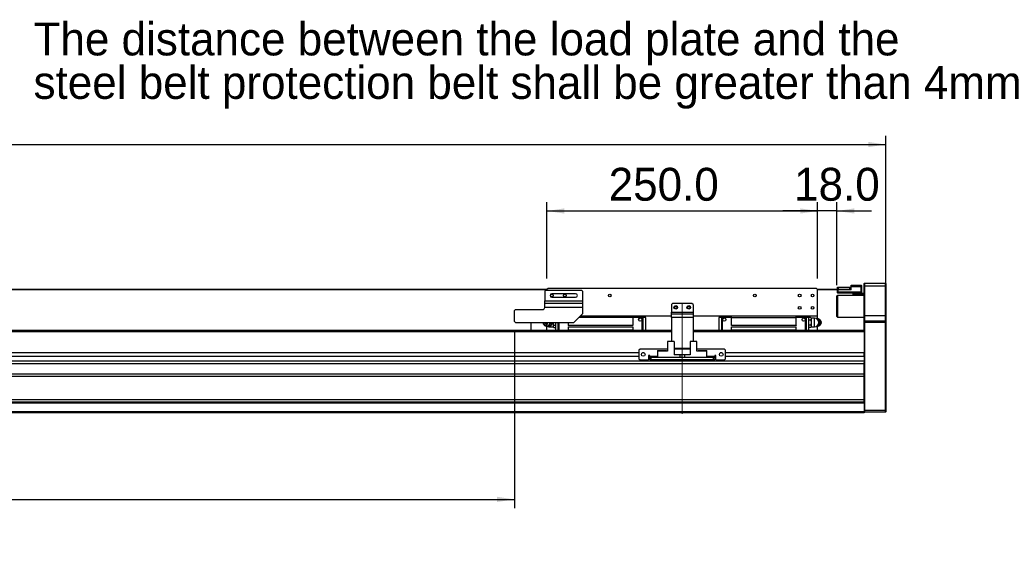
# Model space of a CAD drawing. Header units: millimetres. Extents: x 40 to 3320, y 40 to 2336.
# Tile 8 of 11: x 1661 to 2571, y 1042 to 1537. Entities that reach past the tile are written whole.
import ezdxf

# ---------------------------------------------------------------- set-up
doc = ezdxf.new("R2010")
doc.units = ezdxf.units.MM
doc.header["$LTSCALE"] = 8
doc.linetypes.add('CENTERX2', pattern=[20.32, 12.7, -2.54, 2.54, -2.54])
doc.layers.add('DIMNS', color=7, linetype='Continuous')
doc.styles.add('SLDTEXTSTYLE7', font='txt')
doc.dimstyles.new('SLDDIMSTYLE0', dxfattribs={"dimtxt": 30.4, "dimasz": 16, "dimexe": 0, "dimexo": 0.0625, "dimgap": 7.6, "dimtad": 2, "dimdec": 1, "dimrnd": 1e-09, "dimzin": 4, "dimdsep": 46, "dimtxsty": 'SLDTEXTSTYLE7', "dimsah": 1, "dimcen": 0.09, "dimadec": 0, "dimazin": 1, "dimtfac": 1, "dimtdec": 1, "dimtmove": 0, "dimatfit": 0, "dimfxl": 0, "dimfrac": 2, "dimtolj": 1, "dimtzin": 12, "dimarcsym": 0})
doc.dimstyles.new('SLDDIMSTYLE1', dxfattribs={"dimtxt": 30.4, "dimasz": 16, "dimexe": 0, "dimexo": 0.0625, "dimgap": 7.6, "dimtad": 2, "dimdec": 1, "dimrnd": 1e-09, "dimzin": 4, "dimdsep": 46, "dimtxsty": 'SLDTEXTSTYLE7', "dimsah": 1, "dimcen": 0.09, "dimadec": 0, "dimazin": 1, "dimtfac": 1, "dimtdec": 1, "dimtofl": 0, "dimtmove": 0, "dimatfit": 3, "dimfxl": 0, "dimfrac": 2, "dimtolj": 1, "dimtzin": 12, "dimarcsym": 0})

# ---------------------------------------------------------------- blocks, each defined once
blk = doc.blocks.new('SW_NOTE_4')
at = {"layer": 'DIMNS', "color": 0, "char_height": 30.4, "attachment_point": 1, "style": 'SLDTEXTSTYLE7'}
for s, insert in [('The distance between the load plate and the ', (-929.27, 55.65)), ('steel belt protection belt shall be greater than 4mm', (-929.27, 15.45))]:
    blk.add_mtext(s, dxfattribs=dict(at, insert=insert))
blk = doc.blocks.new('_D_7')
at = {"layer": 'DIMNS'}
for p, q in [((2148.57, 1297.27), (2148.57, 1367.7)), ((2398.57, 1297.27), (2398.57, 1367.7)), ((2148.57, 1359.7), (2398.57, 1359.7))]:
    blk.add_line(p, q, dxfattribs=at)
for points in [[(2148.57, 1359.7), (2164.57, 1357.3), (2164.57, 1362.1)], [(2398.57, 1359.7), (2382.57, 1362.1), (2382.57, 1357.3)]]:
    blk.add_solid(points, dxfattribs=at)
at = {"layer": 'DIMNS', "insert": (2205.64, 1399.59), "char_height": 30.4, "attachment_point": 1, "style": 'SLDTEXTSTYLE7'}
blk.add_mtext('250.0', dxfattribs=at)
blk = doc.blocks.new('_D_8')
at = {"layer": 'DIMNS'}
for p, q in [((225.57, 1266.77), (225.57, 1429.11)), ((2461.57, 1266.77), (2461.57, 1429.11)), ((225.57, 1421.11), (2461.57, 1421.11))]:
    blk.add_line(p, q, dxfattribs=at)
for points in [[(225.57, 1421.11), (241.57, 1418.71), (241.57, 1423.51)], [(2461.57, 1421.11), (2445.57, 1423.51), (2445.57, 1418.71)]]:
    blk.add_solid(points, dxfattribs=at)
at = {"layer": 'DIMNS', "insert": (1263.56, 1460.99), "char_height": 30.4, "attachment_point": 1, "style": 'SLDTEXTSTYLE7'}
blk.add_mtext('2236.0', dxfattribs=at)
blk = doc.blocks.new('_D_9')
at = {"layer": 'DIMNS'}
for p, q in [((2398.57, 1297.27), (2398.57, 1367.7)), ((2416.57, 1291.27), (2416.57, 1367.7)), ((2398.57, 1359.7), (2366.57, 1359.7)), ((2416.57, 1359.7), (2398.57, 1359.7)), ((2416.57, 1359.7), (2448.57, 1359.7))]:
    blk.add_line(p, q, dxfattribs=at)
for points in [[(2398.57, 1359.7), (2382.57, 1362.1), (2382.57, 1357.3)], [(2416.57, 1359.7), (2432.57, 1357.3), (2432.57, 1362.1)]]:
    blk.add_solid(points, dxfattribs=at)
at = {"layer": 'DIMNS', "insert": (2376.94, 1399.59), "char_height": 30.4, "attachment_point": 1, "style": 'SLDTEXTSTYLE7'}
blk.add_mtext('18.0', dxfattribs=at)
blk = doc.blocks.new('_D_12')
at = {"layer": 'DIMNS'}
for p, q in [((538.57, 1250.95), (538.57, 1085.11)), ((2118.57, 1247.45), (2118.57, 1085.11)), ((538.57, 1093.11), (2118.57, 1093.11))]:
    blk.add_line(p, q, dxfattribs=at)
for points in [[(538.57, 1093.11), (554.57, 1090.71), (554.57, 1095.51)], [(2118.57, 1093.11), (2102.57, 1095.51), (2102.57, 1090.71)]]:
    blk.add_solid(points, dxfattribs=at)
at = {"layer": 'DIMNS', "char_height": 30.4, "attachment_point": 1, "style": 'SLDTEXTSTYLE7'}
for s, insert in [('Stroke T=', (1201.84, 1132.99)), ('1580.0', (1377.44, 1132.99))]:
    blk.add_mtext(s, dxfattribs=dict(at, insert=insert))

msp = doc.modelspace()

# ---------------------------------------------------------------- linework, layer by layer
at = {"color": 7, "linetype": 'Continuous', "lineweight": 25}
for p, q in [((2441.8708047, 1293.1056386), (2441.5708741, 1292.805641)), ((2441.5708741, 1290.10564), (2441.5708741, 1292.805641)), ((2441.8708047, 1293.1056386), (2441.8708047, 1290.10564)), ((2441.8708047, 1293.1056386), (2461.2708053, 1293.1056386)), ((2461.2708053, 1290.10564), (2461.2708053, 1293.1056386)), ((2461.2708053, 1293.1056386), (2461.5708551, 1292.805641)), ((2461.5708551, 1292.805641), (2461.5708551, 1290.10564)), ((538.370814, 1287.3056448), (2148.7708053, 1287.3056448)), ((538.5708174, 1287.1056414), (2148.5707721, 1287.1056414)), ((2147.5708446, 1286.6056404), (2146.5707978, 1285.6056383)), ((2146.5707978, 1285.6056383), (2146.5707978, 1276.6056424)), ((2147.5708446, 1286.6056404), (2180.5708369, 1286.6056404)), ((2149.5708188, 1288.1056434), (2148.5707721, 1287.1056414)), ((2148.5707721, 1286.6056404), (2148.5707721, 1287.1056414)), ((2397.5708446, 1288.1056434), (2149.5708188, 1288.1056434)), ((2175.070878, 1283.2056424), (2153.0708036, 1283.2056424)), ((2181.5708837, 1285.6056383), (2180.5708369, 1286.6056404)), ((2181.5708837, 1285.6056383), (2181.5708837, 1276.6056424)), ((2398.5707721, 1287.1056414), (2397.5708446, 1288.1056434)), ((2398.3708581, 1287.3056448), (2417.0708617, 1287.3056448)), ((2398.5707721, 1287.1056414), (2417.3707923, 1287.1056414)), ((2398.5707721, 1262.6056401), (2398.5707721, 1287.1056414)), ((2417.0708617, 1287.3056448), (2417.0708617, 1289.3056414)), ((2417.0708617, 1289.3056414), (2417.5708255, 1289.3056414)), ((2417.5708255, 1287.3056448), (2417.0708617, 1287.3056448)), ((2417.0708617, 1286.8056437), (2417.3707923, 1287.1056414)), ((2417.0708617, 1286.8056437), (2417.3707923, 1286.8056437)), ((2417.0708617, 1285.1056448), (2417.0708617, 1286.8056437)), ((2417.0708617, 1285.1056448), (2417.3707923, 1285.1056448)), ((2417.0708617, 1283.9056394), (2417.0708617, 1285.1056448)), ((2417.0708617, 1283.9056394), (2417.3707923, 1283.6056417)), ((2417.3707923, 1286.8056437), (2417.3707923, 1287.1056414)), ((2417.3707923, 1287.1056414), (2429.5707902, 1287.1056414)), ((2417.3707923, 1286.8056437), (2417.3707923, 1285.1056448)), ((2429.5707902, 1286.8056437), (2417.3707923, 1286.8056437)), ((2417.3707923, 1285.1056448), (2438.7707671, 1285.1056448)), ((2417.3707923, 1285.1056448), (2417.3707923, 1283.6056417)), ((2438.7707671, 1283.6056417), (2417.3707923, 1283.6056417)), ((2417.5708255, 1289.3056414), (2417.5708255, 1287.3056448)), ((2417.5708255, 1289.3056414), (2428.5708627, 1289.3056414)), ((2417.5708255, 1287.3056448), (2428.5708627, 1287.3056448)), ((2428.5708627, 1287.3056448), (2428.5708627, 1289.3056414)), ((2428.5708627, 1289.3056414), (2429.0708265, 1289.3056414)), ((2429.0708265, 1287.3056448), (2428.5708627, 1287.3056448)), ((2429.0708265, 1289.3056414), (2429.0708265, 1287.3056448)), ((2429.0708265, 1287.1056414), (2429.0708265, 1287.3056448)), ((2429.5707902, 1291.105642), (2438.7707671, 1291.105642)), ((2429.5707902, 1289.605639), (2429.5707902, 1291.105642)), ((2429.5707902, 1286.8056437), (2429.5707902, 1289.605639)), ((2438.7707671, 1289.605639), (2429.5707902, 1289.605639)), ((2431.5708837, 1282.6056397), (2431.5708837, 1283.6056417)), ((2438.7707671, 1289.605639), (2438.7707671, 1291.105642)), ((2439.0708169, 1290.8056444), (2438.7707671, 1291.105642)), ((2438.7707671, 1285.1056448), (2438.7707671, 1289.605639)), ((2439.0708169, 1289.605639), (2438.7707671, 1289.605639)), ((2438.7707671, 1283.6056417), (2438.7707671, 1285.1056448)), ((2438.7707671, 1285.1056448), (2439.0708169, 1285.1056448)), ((2438.7707671, 1283.6056417), (2439.0708169, 1283.9056394)), ((2438.7707671, 1283.6056417), (2441.5708741, 1283.6056417)), ((2439.0708169, 1290.8056444), (2439.0708169, 1289.605639)), ((2439.0708169, 1289.605639), (2439.0708169, 1285.1056448)), ((2439.0708169, 1285.1056448), (2439.0708169, 1283.9056394)), ((2441.8708047, 1290.10564), (2441.5708741, 1290.10564)), ((2441.5708741, 1263.1056412), (2441.5708741, 1290.10564)), ((2441.8708047, 1290.10564), (2441.8708047, 1263.1056412)), ((2461.2708053, 1290.10564), (2441.8708047, 1290.10564)), ((2461.2708053, 1263.1056412), (2461.2708053, 1290.10564)), ((2461.2708053, 1290.10564), (2461.5708551, 1290.10564)), ((2461.5708551, 1290.10564), (2461.5708551, 1263.1056412)), ((2146.5707978, 1276.6056424), (2181.5708837, 1276.6056424)), ((2146.5707978, 1274.6125972), (2146.5707978, 1276.6056424)), ((2146.5707978, 1274.6125972), (2181.5708837, 1274.6125972)), ((2146.5707978, 1270.6265143), (2146.5707978, 1274.6125972)), ((2153.0708036, 1280.0056404), (2175.070878, 1280.0056404)), ((2181.5708837, 1276.6056424), (2181.5708837, 1274.6125972)), ((2181.5708837, 1274.6125972), (2181.5708837, 1270.6265143)), ((2264.5708284, 1274.1056448), (2263.5707816, 1273.1056428)), ((2282.570835, 1274.1056448), (2264.5708284, 1274.1056448)), ((2283.5708818, 1273.1056428), (2282.570835, 1274.1056448)), ((2417.0708617, 1281.6056451), (2416.5707788, 1281.1056441)), ((2416.5707788, 1273.9860183), (2416.5707788, 1281.1056441)), ((2416.5707788, 1262.1056429), (2416.5707788, 1273.9860183)), ((2441.5708741, 1281.6056451), (2417.0708617, 1281.6056451)), ((2417.0708617, 1281.6056451), (2417.0708617, 1274.1112998)), ((2417.0708617, 1274.1112998), (2417.0708617, 1261.6056418)), ((2441.5708741, 1282.6056397), (2431.5708837, 1282.6056397)), ((2431.5708837, 1281.6056451), (2431.5708837, 1282.6056397)), ((2119.5708474, 1268.6056411), (2118.5708007, 1267.6056391)), ((2118.5708007, 1257.6056412), (2118.5708007, 1267.6056391)), ((2119.5708474, 1268.6056411), (2144.5708236, 1268.6056411)), ((2146.5707978, 1270.6265143), (2146.5707978, 1270.6056452)), ((2181.5708837, 1270.6265143), (2146.5707978, 1270.6265143)), ((2173.5708675, 1256.6056429), (2181.5708837, 1264.6056405)), ((2181.5708837, 1270.6265143), (2181.5708837, 1264.6056405)), ((2263.5707816, 1273.1056428), (2263.5707816, 1266.1056398)), ((2263.5707816, 1266.1056398), (2283.5708818, 1266.1056398)), ((2263.5707816, 1264.6056405), (2263.5707816, 1266.1056398)), ((2263.5707816, 1264.6056405), (2283.5708818, 1264.6056405)), ((2263.5707816, 1261.1056408), (2263.5707816, 1264.6056405)), ((2283.5708818, 1273.1056428), (2283.5708818, 1266.1056398)), ((2283.5708818, 1266.1056398), (2283.5708818, 1264.6056405)), ((2283.5708818, 1264.6056405), (2283.5708818, 1261.1056408)), ((2118.5708007, 1257.6056412), (2119.5708474, 1256.6056429)), ((2119.5708474, 1256.6056429), (2173.5708675, 1256.6056429)), ((2133.5707864, 1256.6056429), (2133.5707864, 1249.1056426)), ((2154.5708141, 1255.6185229), (2154.5708141, 1256.6056429)), ((2155.0695857, 1254.2962386), (2154.5708141, 1255.6185229)), ((2154.5708141, 1253.6351001), (2154.5708141, 1255.6185229)), ((2156.5707883, 1256.6056429), (2156.5707883, 1249.1056426)), ((2159.0708455, 1249.1056426), (2159.0708455, 1256.6056429)), ((2159.5708093, 1256.6056429), (2159.5708093, 1249.1056426)), ((2168.1708059, 1256.6056429), (2168.1708059, 1254.2056432)), ((2227.9708347, 1261.2956418), (2178.2607993, 1261.2956418)), ((2263.5707816, 1262.6056401), (2179.5707902, 1262.6056401)), ((2227.9708347, 1262.6056401), (2227.9708347, 1261.2956418)), ((2236.5708312, 1262.2056408), (2227.9708347, 1262.2056408)), ((2227.9708347, 1261.2956418), (2227.9708347, 1254.2056432)), ((2236.5708312, 1261.2056425), (2227.9708347, 1261.2056425)), ((2237.070795, 1261.7056398), (2236.5708312, 1262.2056408)), ((2236.5708312, 1261.2056425), (2237.070795, 1261.7056398)), ((2236.5708312, 1249.1056426), (2236.5708312, 1261.2056425)), ((2237.070795, 1262.2056408), (2237.070795, 1261.7056398)), ((2237.070795, 1262.2056408), (2239.5708522, 1262.2056408)), ((2237.070795, 1261.7056398), (2237.070795, 1261.2056425)), ((2237.070795, 1261.2056425), (2237.070795, 1249.1056426)), ((2239.5708522, 1261.2056425), (2237.070795, 1261.2056425)), ((2239.5708522, 1261.2056425), (2239.5708522, 1262.2056408)), ((2239.5708522, 1261.2056425), (2239.5708522, 1249.1056426)), ((2283.5708818, 1261.1056408), (2263.5707816, 1261.1056408)), ((2263.5707816, 1261.1056408), (2263.5707816, 1239.005643)), ((2398.5707721, 1262.6056401), (2283.5708818, 1262.6056401)), ((2283.5708818, 1261.1056408), (2283.5708818, 1239.005643)), ((2307.5708112, 1262.2056408), (2310.0708684, 1262.2056408)), ((2307.5708112, 1262.2056408), (2307.5708112, 1261.2056425)), ((2310.0708684, 1261.2056425), (2307.5708112, 1261.2056425)), ((2307.5708112, 1249.1056426), (2307.5708112, 1261.2056425)), ((2310.0708684, 1261.7056398), (2310.0708684, 1262.2056408)), ((2310.5708322, 1262.2056408), (2310.0708684, 1261.7056398)), ((2310.0708684, 1261.2056425), (2310.0708684, 1261.7056398)), ((2310.0708684, 1261.7056398), (2310.5708322, 1261.2056425)), ((2310.0708684, 1249.1056426), (2310.0708684, 1261.2056425)), ((2319.1708287, 1262.2056408), (2310.5708322, 1262.2056408)), ((2310.5708322, 1261.2056425), (2310.5708322, 1249.1056426)), ((2319.1708287, 1261.2056425), (2310.5708322, 1261.2056425)), ((2319.1708287, 1261.2956418), (2319.1708287, 1262.6056401)), ((2319.1708287, 1261.2956418), (2378.9708575, 1261.2956418)), ((2319.1708287, 1254.2056432), (2319.1708287, 1261.2956418)), ((2378.9708575, 1261.2956418), (2378.9708575, 1262.6056401)), ((2387.5708541, 1262.2056408), (2378.9708575, 1262.2056408)), ((2378.9708575, 1254.2056432), (2378.9708575, 1261.2956418)), ((2387.5708541, 1261.2056425), (2378.9708575, 1261.2056425)), ((2388.0708179, 1261.7056398), (2387.5708541, 1262.2056408)), ((2387.5708541, 1261.2056425), (2388.0708179, 1261.7056398)), ((2387.5708541, 1249.1056426), (2387.5708541, 1261.2056425)), ((2388.0708179, 1262.2056408), (2388.0708179, 1261.7056398)), ((2388.0708179, 1262.2056408), (2390.5708751, 1262.2056408)), ((2388.0708179, 1261.7056398), (2388.0708179, 1261.2056425)), ((2390.5708751, 1261.2056425), (2388.0708179, 1261.2056425)), ((2388.0708179, 1261.2056425), (2388.0708179, 1249.1056426)), ((2390.5708751, 1261.2056425), (2390.5708751, 1262.2056408)), ((2392.0720777, 1261.2244441), (2390.5708751, 1261.2244441)), ((2390.5708751, 1249.1056426), (2390.5708751, 1261.2056425)), ((2392.0720777, 1258.9150435), (2390.5708751, 1258.9150435)), ((2392.5708493, 1260.7256426), (2392.0720777, 1261.2244441)), ((2392.0720777, 1261.2244441), (2392.5708493, 1260.5633019)), ((2392.5708493, 1259.5761856), (2392.0720777, 1258.9150435)), ((2392.0720777, 1258.9150435), (2392.5708493, 1257.5927591)), ((2392.5708493, 1255.6185229), (2392.0720777, 1254.2962386)), ((2392.5708493, 1260.5633019), (2392.5708493, 1260.7256426)), ((2395.8708009, 1260.6056398), (2392.5708493, 1260.6056398)), ((2392.5708493, 1260.5633019), (2392.5708493, 1260.0697419)), ((2392.5708493, 1260.0697419), (2392.5708493, 1259.5761856)), ((2392.5708493, 1259.5761856), (2392.5708493, 1257.5927591)), ((2392.5708493, 1257.5927591), (2392.5708493, 1256.6056429)), ((2392.5708493, 1256.6056429), (2392.5708493, 1255.6185229)), ((2392.5708493, 1255.6185229), (2392.5708493, 1253.6351001)), ((2399.0551194, 1260.1056425), (2397.6739606, 1260.1056425)), ((2398.5707721, 1260.1056425), (2398.5707721, 1262.6056401)), ((2399.4640073, 1260.1056425), (2399.0551194, 1260.1056425)), ((2401.3261756, 1256.6056429), (2400.9401759, 1256.6056429)), ((2401.7307719, 1258.0463058), (2401.3739785, 1258.5670045)), ((2416.5707788, 1262.1056429), (2417.0708617, 1261.6056418)), ((2417.0708617, 1261.6056418), (2441.5708741, 1261.6056418)), ((2441.8708047, 1263.1056412), (2441.5708741, 1263.1056412)), ((2441.5708741, 1257.8056409), (2441.5708741, 1263.1056412)), ((2441.8708047, 1258.1056422), (2441.5708741, 1257.8056409)), ((2441.5708741, 1256.6056429), (2441.5708741, 1257.8056409)), ((2441.5708741, 1248.8197862), (2441.5708741, 1256.6056429)), ((2441.8708047, 1256.6056429), (2441.5708741, 1256.6056429)), ((2441.8708047, 1263.1056412), (2441.8708047, 1258.1056422)), ((2441.8708047, 1263.1056412), (2461.2708053, 1263.1056412)), ((2441.8708047, 1258.1056422), (2441.8708047, 1256.6056429)), ((2441.8708047, 1258.1056422), (2461.2708053, 1258.1056422)), ((2441.8708047, 1256.6056429), (2441.8708047, 1175.6056408)), ((2461.2708053, 1256.6056429), (2441.8708047, 1256.6056429)), ((2461.2708053, 1258.1056422), (2461.2708053, 1263.1056412)), ((2461.5708551, 1263.1056412), (2461.2708053, 1263.1056412)), ((2461.2708053, 1256.6056429), (2461.2708053, 1258.1056422)), ((2461.5708551, 1257.8056409), (2461.2708053, 1258.1056422)), ((2461.2708053, 1175.6056408), (2461.2708053, 1256.6056429)), ((2461.5708551, 1256.6056429), (2461.2708053, 1256.6056429)), ((2461.5708551, 1263.1056412), (2461.5708551, 1257.8056409)), ((2461.5708551, 1257.8056409), (2461.5708551, 1256.6056429)), ((2461.5708551, 1256.6056429), (2461.5708551, 1175.7299053)), ((2263.5707816, 1249.1056426), (423.5708377, 1249.1056426)), ((2145.4108915, 1255.16498), (2145.7676849, 1254.6442775)), ((2148.5707721, 1249.1056426), (2148.5707721, 1253.1056432)), ((2151.2708625, 1252.6056422), (2154.5708141, 1252.6056422)), ((2151.4012775, 1253.1056432), (2151.8567762, 1253.1056432)), ((2154.5708141, 1253.6351001), (2155.0695857, 1254.2962386)), ((2154.5708141, 1253.1415401), (2154.5708141, 1253.6351001)), ((2154.5708141, 1252.6479802), (2154.5708141, 1253.1415401)), ((2155.0695857, 1251.986838), (2154.5708141, 1252.6479802)), ((2154.5708141, 1252.4856432), (2154.5708141, 1252.6479802)), ((2154.5708141, 1252.4856432), (2155.0695857, 1251.986838)), ((2155.0695857, 1254.2962386), (2156.5707883, 1254.2962386)), ((2155.0695857, 1251.986838), (2156.5707883, 1251.986838)), ((2168.1708059, 1254.2056432), (2168.1708059, 1253.7056422)), ((2168.1708059, 1254.2056432), (2227.9708347, 1254.2056432)), ((2227.9708347, 1253.7056422), (2168.1708059, 1253.7056422)), ((2168.1708059, 1252.5056405), (2168.1708059, 1249.6756418)), ((2168.1708059, 1252.5056405), (2227.9708347, 1252.5056405)), ((2227.9708347, 1249.6756418), (2168.1708059, 1249.6756418)), ((2168.1708059, 1249.6756418), (2168.1708059, 1249.1056426)), ((2227.9708347, 1254.2056432), (2227.9708347, 1253.7056422)), ((2227.9708347, 1252.5056405), (2227.9708347, 1249.6756418)), ((2227.9708347, 1249.6756418), (2227.9708347, 1249.1056426)), ((2441.5708741, 1249.1056426), (2283.5708818, 1249.1056426)), ((2319.1708287, 1253.7056422), (2319.1708287, 1254.2056432)), ((2319.1708287, 1254.2056432), (2378.9708575, 1254.2056432)), ((2378.9708575, 1253.7056422), (2319.1708287, 1253.7056422)), ((2319.1708287, 1249.6756418), (2319.1708287, 1252.5056405)), ((2319.1708287, 1252.5056405), (2378.9708575, 1252.5056405)), ((2378.9708575, 1249.6756418), (2319.1708287, 1249.6756418)), ((2319.1708287, 1249.1056426), (2319.1708287, 1249.6756418)), ((2378.9708575, 1254.2056432), (2378.9708575, 1253.7056422)), ((2378.9708575, 1249.6756418), (2378.9708575, 1252.5056405)), ((2378.9708575, 1249.1056426), (2378.9708575, 1249.6756418)), ((2392.0720777, 1254.2962386), (2390.5708751, 1254.2962386)), ((2392.0720777, 1251.986838), (2390.5708751, 1251.986838)), ((2392.0720777, 1254.2962386), (2392.5708493, 1253.6351001)), ((2392.5708493, 1252.6479802), (2392.0720777, 1251.986838)), ((2392.0720777, 1251.986838), (2392.5708493, 1252.4856432)), ((2392.5708493, 1253.6351001), (2392.5708493, 1253.1415401)), ((2392.5708493, 1253.1415401), (2392.5708493, 1252.6479802)), ((2392.5708493, 1252.6479802), (2392.5708493, 1252.4856432)), ((2392.5708493, 1252.6056422), (2395.8708009, 1252.6056422)), ((2398.5707721, 1249.1056426), (2398.5707721, 1253.1056432)), ((2399.4640073, 1253.1056432), (2399.0551194, 1253.1056432)), ((2401.3739785, 1254.6442775), (2401.7307719, 1255.16498)), ((2441.5708741, 1248.8197862), (2441.5708741, 1248.1056406)), ((2441.5708741, 1248.1056406), (2441.5708741, 1228.605642)), ((2260.0707969, 1239.005643), (2260.0707969, 1230.1056413)), ((2266.0708389, 1239.005643), (2260.0707969, 1239.005643)), ((2266.0708389, 1239.005643), (2266.0708389, 1226.6056417)), ((2281.0708245, 1239.005643), (2281.0708245, 1226.6056417)), ((2287.0708665, 1239.005643), (2281.0708245, 1239.005643)), ((2287.0708665, 1230.1056413), (2287.0708665, 1239.005643)), ((2233.5708102, 1228.605642), (453.5708389, 1228.605642)), ((2234.570857, 1232.1056417), (2233.5708102, 1231.1056415)), ((2233.5708102, 1231.1056415), (2233.5708102, 1223.1056421)), ((2260.0707969, 1232.1056417), (2234.570857, 1232.1056417)), ((2238.3707723, 1228.605642), (2236.7708644, 1228.605642)), ((2250.87082, 1230.6056424), (2258.670803, 1230.6056424)), ((2250.87082, 1230.6056424), (2250.87082, 1230.1056413)), ((2250.87082, 1230.1056413), (2250.87082, 1224.1056422)), ((2260.0707969, 1230.1056413), (2250.87082, 1230.1056413)), ((2259.1707668, 1230.1056413), (2258.670803, 1230.6056424)), ((2281.0708245, 1232.6056408), (2266.0708389, 1232.6056408)), ((2281.0708245, 1232.1056417), (2266.0708389, 1232.1056417)), ((2312.5708064, 1232.1056417), (2287.0708665, 1232.1056417)), ((2296.2708434, 1230.1056413), (2287.0708665, 1230.1056413)), ((2288.4708604, 1230.6056424), (2287.9707774, 1230.1056413)), ((2288.4708604, 1230.6056424), (2296.2708434, 1230.6056424)), ((2296.2708434, 1230.1056413), (2296.2708434, 1230.6056424)), ((2296.2708434, 1224.1056422), (2296.2708434, 1230.1056413)), ((2310.370799, 1228.605642), (2308.7707719, 1228.605642)), ((2313.5708532, 1231.1056415), (2312.5708064, 1232.1056417)), ((2313.5708532, 1223.1056421), (2313.5708532, 1231.1056415)), ((2441.5708741, 1228.605642), (2313.5708532, 1228.605642)), ((2441.5708741, 1225.2056422), (2441.5708741, 1228.605642)), ((2441.5708741, 1220.8706635), (245.5708346, 1220.8706635)), ((2233.5708102, 1225.2056422), (453.5708389, 1225.2056422)), ((2233.5708102, 1223.1056421), (2234.570857, 1222.1056419)), ((2234.570857, 1222.1056419), (2242.5708732, 1222.1056419)), ((2243.5708007, 1226.1056407), (2242.5708732, 1226.1056407)), ((2242.5708732, 1226.1056407), (2242.5708732, 1222.1056419)), ((2243.5708007, 1225.2056422), (2242.5708732, 1225.2056422)), ((2243.5708007, 1225.1056424), (2243.5708007, 1226.1056407)), ((2243.5708007, 1225.1056424), (2243.5708007, 1224.1056422)), ((2243.5708007, 1222.1056419), (2243.5708007, 1224.1056422)), ((2243.5708007, 1224.1056422), (2244.5708474, 1224.1056422)), ((2244.5708474, 1222.1056419), (2243.5708007, 1222.1056419)), ((2244.5708474, 1224.1056422), (2244.5708474, 1222.1056419)), ((2302.570816, 1224.1056422), (2244.5708474, 1224.1056422)), ((2302.570816, 1222.1056419), (2244.5708474, 1222.1056419)), ((2271.5707978, 1226.6056417), (2266.0708389, 1226.6056417)), ((2271.5707978, 1224.1056422), (2271.5707978, 1226.6056417)), ((2273.5707721, 1226.6056417), (2271.5707978, 1226.6056417)), ((2273.5707721, 1224.1056422), (2273.5707721, 1226.6056417)), ((2275.5708656, 1226.6056417), (2273.5707721, 1226.6056417)), ((2275.5708656, 1226.6056417), (2275.5708656, 1224.1056422)), ((2281.0708245, 1226.6056417), (2275.5708656, 1226.6056417)), ((2302.570816, 1222.1056419), (2302.570816, 1224.1056422)), ((2302.570816, 1224.1056422), (2303.5708627, 1224.1056422)), ((2303.5708627, 1222.1056419), (2302.570816, 1222.1056419)), ((2304.5707902, 1226.1056407), (2303.5708627, 1226.1056407)), ((2303.5708627, 1226.1056407), (2303.5708627, 1225.1056424)), ((2304.5707902, 1225.2056422), (2303.5708627, 1225.2056422)), ((2303.5708627, 1224.1056422), (2303.5708627, 1225.1056424)), ((2303.5708627, 1224.1056422), (2303.5708627, 1222.1056419)), ((2304.5707902, 1222.1056419), (2304.5707902, 1226.1056407)), ((2304.5707902, 1222.1056419), (2312.5708064, 1222.1056419)), ((2312.5708064, 1222.1056419), (2313.5708532, 1223.1056421)), ((2441.5708741, 1225.2056422), (2313.5708532, 1225.2056422)), ((2441.5708741, 1225.2056422), (2441.5708741, 1220.8706635)), ((2441.5708741, 1220.8706635), (2441.5708741, 1219.5629934)), ((2441.5708741, 1182.4056423), (2441.5708741, 1219.5629934)), ((2441.5708741, 1218.4132068), (245.5708346, 1218.4132068)), ((2441.5708741, 1209.0013964), (245.5708346, 1209.0013964)), ((2441.5708741, 1206.5439404), (245.5708346, 1206.5439404)), ((2441.5708741, 1185.1056414), (245.5708346, 1185.1056414)), ((2441.5708741, 1183.1056411), (245.5708346, 1183.1056411)), ((2441.5708741, 1182.1056409), (245.5708346, 1182.1056409)), ((2441.5708741, 1174.1056415), (245.5708346, 1174.1056415)), ((2441.5708741, 1182.4056423), (2441.5708741, 1182.1056409)), ((2441.5708741, 1182.1056409), (2441.5708741, 1174.1056415)), ((2441.5708741, 1175.7299053), (2441.8708047, 1175.6056408)), ((2441.5708741, 1174.1056415), (2441.5708741, 1173.1056413)), ((2441.5708741, 1173.9056418), (2441.8708047, 1173.6056423)), ((2441.8708047, 1175.6056408), (2441.8708047, 1173.6056423)), ((2441.8708047, 1175.6056408), (2461.2708053, 1175.6056408)), ((2461.2708053, 1173.6056423), (2441.8708047, 1173.6056423)), ((2461.5708551, 1175.7299053), (2461.2708053, 1175.6056408)), ((2461.2708053, 1173.6056423), (2461.2708053, 1175.6056408)), ((2461.5708551, 1173.9056418), (2461.2708053, 1173.6056423)), ((2461.5708551, 1175.7299053), (2461.5708551, 1173.9056418)), ((2441.5708741, 1173.1056413), (245.5708346, 1173.1056413))]:
    msp.add_line(p, q, dxfattribs=at)
at = {"color": 8, "linetype": 'Continuous', "lineweight": 25}
for p, q in [((2395.8708009, 1252.6056422), (2395.8708009, 1260.6056398)), ((2263.5707816, 1248.1056406), (423.5708377, 1248.1056406)), ((2151.2708625, 1253.040894), (2151.2708625, 1252.6056422)), ((2441.5708741, 1248.1056406), (2283.5708818, 1248.1056406)), ((2250.87082, 1225.1056424), (2243.5708007, 1225.1056424)), ((2303.5708627, 1225.1056424), (2296.2708434, 1225.1056424))]:
    msp.add_line(p, q, dxfattribs=at)
at = {"color": 7, "linetype": 'Continuous', "lineweight": 25, "flags": 128}
for points in [[(2402.1708926, 1256.6056429), (2401.9997081, 1257.5332364), (2401.7307719, 1258.0463058)], [(2401.7307719, 1255.16498), (2401.9997081, 1255.6780493), (2402.1708926, 1256.6056429)]]:
    msp.add_lwpolyline(points, dxfattribs=at)
at = {"color": 7, "linetype": 'Continuous', "lineweight": 25}
for centre, radius in [((2153.0708245, 1281.6056415), 1.25), ((2165.0708245, 1281.6056415), 1.25), ((2206.5708245, 1281.6056415), 1.25), ((2340.5708245, 1281.6056415), 1.25), ((2382.0708245, 1281.6056415), 1.25), ((2394.0708245, 1281.6056415), 1.25), ((2267.5708245, 1270.6056415), 1.7), ((2267.5708245, 1270.6056415), 1.25), ((2279.5708245, 1270.6056415), 1.7), ((2279.5708245, 1270.6056415), 1.25), ((2382.0708245, 1270.1056415), 1.25), ((2394.0708245, 1270.1056415), 1.25), ((2234.7708245, 1259.3056415), 1.5), ((2312.3708245, 1259.3056415), 1.5), ((2385.7708245, 1259.3056415), 1.5), ((2237.5708245, 1227.1056415), 1.7), ((2309.5708245, 1227.1056415), 1.7)]:
    msp.add_circle(centre, radius, dxfattribs=at)
for centre, radius, start, end in [((2153.0708245, 1281.6056415), 1.6, 90, 270), ((2175.0708245, 1281.6056415), 1.6, 270, 90), ((2144.5708245, 1270.6056415), 2, 270, 0), ((2147.2182235, 1256.4914953), 2.2503496, 177.0924601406, 2.9075398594), ((2148.2576077, 1256.3855875), 3.0384002, 214.9667458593, 4.1532698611), ((2147.2182235, 1256.5572243), 1.0369406, 177.3236730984, 2.6763269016), ((2148.228279, 1256.6056415), 3.3, 269.9999999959, 0), ((2395.8708245, 1256.6056415), 4, 0, 90), ((2395.8708245, 1256.6056415), 4, 270, 0), ((2396.5236801, 1256.605641), 3.5752886, 306.7177805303, 53.2822194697), ((2398.7059932, 1256.6824989), 3.2680351, 358.6524231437, 71.7136242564), ((2398.7025784, 1256.529875), 3.2714235, 289.110139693, 1.3271197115), ((2151.2708245, 1256.6056415), 4, 242.6870994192, 270)]:
    msp.add_arc(centre, radius, start, end, dxfattribs=at)
at = {"color": 8, "linetype": 'Continuous', "lineweight": 25}
msp.add_arc((2148.8391714, 1256.5378829), 2.9532939, 293.2150390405, 1.3147023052, dxfattribs=at)
at = {"color": 7, "linetype": 'Continuous', "lineweight": 25}
for points, knots in [([(2151.4012775, 1253.1056432), (2151.510692, 1253.4589009), (2151.6932317, 1254.0482515), (2152.1318976, 1254.9849768), (2152.665466, 1255.8165252), (2153.0534349, 1256.3292197), (2153.2626113, 1256.6056429)], [0, 0, 0, 0, 0.3204951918, 0.5346920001, 0.7491256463, 1, 1, 1, 1]), ([(2153.7420711, 1256.6056429), (2153.5663317, 1256.1122203), (2153.2656411, 1255.2679728), (2152.5294845, 1254.0202666), (2152.0685211, 1253.3935345), (2151.8567762, 1253.1056432)], [0, 0, 0, 0, 0.43194739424, 0.73906331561, 1, 1, 1, 1]), ([(2400.9401759, 1256.6056429), (2400.5766594, 1257.1143651), (2399.9546741, 1257.9848007), (2399.3564543, 1259.2298997), (2399.1452637, 1259.8436642), (2399.0551194, 1260.1056425)], [0, 0, 0, 0, 0.4463232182, 0.7636694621, 1, 1, 1, 1]), ([(2399.0551194, 1253.1056432), (2399.2340087, 1253.6009276), (2399.5438054, 1254.4586505), (2400.280251, 1255.70294), (2400.7381611, 1256.3293094), (2400.9401759, 1256.6056429)], [0, 0, 0, 0, 0.4329985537, 0.7498577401, 1, 1, 1, 1]), ([(2399.4640073, 1260.1056425), (2399.749259, 1259.7210196), (2400.2315996, 1259.0706492), (2400.8633512, 1257.9355525), (2401.1423788, 1257.1719869), (2401.2915232, 1256.7124194), (2401.3261756, 1256.6056429)], [0, 0, 0, 0, 0.3444514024, 0.582443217, 0.9029843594, 1, 1, 1, 1]), ([(2401.3261756, 1256.6056429), (2401.2018622, 1256.2238578), (2400.9919345, 1255.5791384), (2400.4392724, 1254.4738362), (2399.9050195, 1253.699145), (2399.5607134, 1253.2357876), (2399.4640073, 1253.1056432)], [0, 0, 0, 0, 0.343479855, 0.5800334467, 0.882042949, 1, 1, 1, 1]), ([(2147.3857125, 1253.5017459), (2147.3863879, 1253.5007026), (2147.4774851, 1253.3599698), (2147.577943, 1253.2323334), (2147.6776561, 1253.1056432)], [0, 0, 0, 0, 0.0074134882, 1, 1, 1, 1]), ([(2147.6776561, 1253.1056432), (2147.989407, 1253.1056432), (2148.5127546, 1253.1056432), (2149.5012305, 1253.1056432), (2150.4611707, 1253.1056432), (2151.0906444, 1253.1056432), (2151.4012775, 1253.1056432)], [0, 0, 0, 0, 0.3312982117, 0.5561625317, 0.7809748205, 1, 1, 1, 1]), ([(2397.7270087, 1253.1056432), (2397.8017449, 1253.1056432), (2398.2296974, 1253.1056432), (2398.6818934, 1253.1056432), (2399.0551194, 1253.1056432)], [0, 0, 0, 0, 0.1746366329, 1, 1, 1, 1])]:
    msp.add_open_spline(points, degree=3, knots=knots, dxfattribs=at)
at = {"layer": 'DIMNS', "linetype": 'CENTERX2', "lineweight": 18}
msp.add_line((2273.5708245, 1172.3056415), (2273.5708245, 1281.9056415), dxfattribs=at)

# ---------------------------------------------------------------- block references
at = {"layer": 'DIMNS'}
msp.add_blockref('SW_NOTE_4', (2603.5334323, 1478.2582914), dxfattribs=at)

# ---------------------------------------------------------------- dimensions: what is measured, and where the dimension line sits
for base, p1, p2, dimstyle, picture, middle in [((2461.5708245, 1421.1056415), (225.5708245, 1256.6056415), (2461.5708245, 1256.6056415), 'SLDDIMSTYLE1', '_D_8', (1322.9647811, 1421.1056415)), ((2398.5708245, 1359.7036334), (2148.5708245, 1287.1056415), (2398.5708245, 1287.1056415), 'SLDDIMSTYLE1', '_D_7', (2254.070651, 1359.7036334)), ((2398.5708245, 1359.7036334), (2416.5708245, 1281.1056415), (2398.5708245, 1287.1056415), 'SLDDIMSTYLE0', '_D_9', (2414.3942346, 1359.7036334))]:
    dim = msp.add_linear_dim(base=base, p1=p1, p2=p2, dimstyle=dimstyle, dxfattribs=at)
    dim.commit()
    dim.dimension.update_dxf_attribs({"geometry": picture, "text_midpoint": middle, "dimtype": 160})
dim = msp.add_linear_dim(base=(2118.5708245, 1093.1056415), p1=(538.5708245, 1261.1056415), p2=(2118.5708245, 1257.6056415), text='Stroke T=<>', dimstyle='SLDDIMSTYLE1', dxfattribs=at)
dim.commit()
dim.dimension.update_dxf_attribs({"geometry": '_D_12', "text_midpoint": (1349.0494809, 1093.1056415), "dimtype": 160})

doc.saveas('drawing.dxf')
